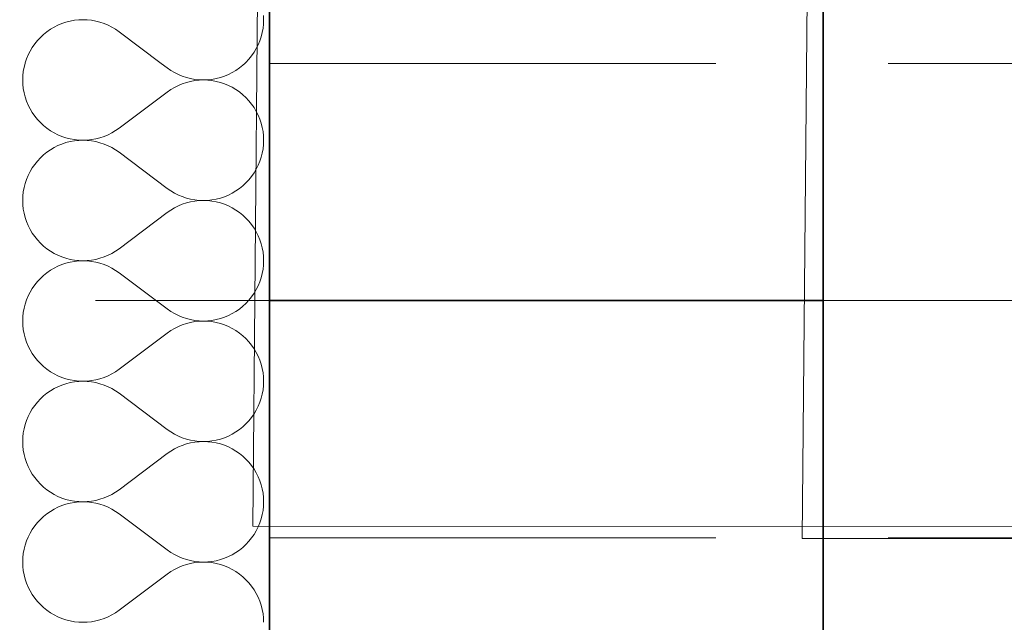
# Model space of a CAD drawing. Header units: millimetres. Extents: x -34676 to 172266, y 39940 to 476087.
# Tile 84 of 256: x 20170 to 20793, y 289569 to 289950. Entities that reach past the tile are written whole.
import ezdxf

# ---------------------------------------------------------------- set-up
doc = ezdxf.new("R2010")
doc.units = ezdxf.units.MM
doc.header["$MEASUREMENT"] = 0
doc.linetypes.add('Krawędzie ukryte', pattern=[3.912222, 2.822222, -1.09])
doc.linetypes.add('Kropki i Kreski', pattern=[6.702778, 3.527778, -1.763889, 0, -1.411111])
for name, color, linetype in [('#podkład', 252, 'Continuous'), ('- A - ocieplenie', 7, 'Continuous'), ('Konstrukcja - Belki', 7, 'Continuous'), ('Konstrukcja - Siatka mod', 7, 'Continuous'), ('Konstrukcja - Stropy', 7, 'Continuous'), ('Konstrukcja - Ściany zewnętrzne', 7, 'Continuous')]:
    doc.layers.add(name, color=color, linetype=linetype)

# ---------------------------------------------------------------- blocks, each defined once
blk = doc.blocks.new('UHYGFFFF')
at = {"layer": '- A - ocieplenie', "color": 252, "linetype": 'Continuous', "lineweight": 35, "ltscale": 100}
for p, q in [((19937.48, 396062.63), (19937.48, 397662.63)), ((19937.47, 388486.86), (19937.48, 396062.63))]:
    blk.add_line(p, q, dxfattribs=at)
at = {"layer": '- A - ocieplenie', "color": 252, "linetype": 'Continuous', "lineweight": 13, "ltscale": 100}
for p, q in [((19808.67, 396088.69), (19806.09, 396087.83)), ((19811.31, 396089.36), (19808.67, 396088.69)), ((19813.98, 396089.85), (19811.31, 396089.36)), ((19816.69, 396090.13), (19813.98, 396089.85)), ((19819.41, 396090.23), (19816.69, 396090.13)), ((19822.13, 396090.13), (19819.41, 396090.23)), ((19824.83, 396089.84), (19822.13, 396090.13)), ((19827.51, 396089.35), (19824.83, 396089.84)), ((19830.14, 396088.68), (19827.51, 396089.35)), ((19832.72, 396087.82), (19830.14, 396088.68)), ((19933.67, 396090.23), (19933.57, 396092.95)), ((19933.57, 396087.51), (19933.67, 396090.23)), ((19796.57, 396082.64), (19794.45, 396080.93)), ((19798.8, 396084.19), (19796.57, 396082.64)), ((19801.14, 396085.58), (19798.8, 396084.19)), ((19803.57, 396086.8), (19801.14, 396085.58)), ((19806.09, 396087.83), (19803.57, 396086.8)), ((19835.24, 396086.77), (19832.72, 396087.82)), ((19837.67, 396085.55), (19835.24, 396086.77)), ((19840.01, 396084.16), (19837.67, 396085.55)), ((19842.24, 396082.61), (19840.01, 396084.16)), ((19868.88, 396062.63), (19842.24, 396082.61)), ((19932.12, 396079.49), (19932.8, 396082.13)), ((19932.8, 396082.13), (19933.28, 396084.81)), ((19933.28, 396084.81), (19933.57, 396087.51)), ((19790.6, 396077.09), (19788.89, 396074.97)), ((19792.45, 396079.08), (19790.6, 396077.09)), ((19794.45, 396080.93), (19792.45, 396079.08)), ((19930.22, 396074.4), (19931.27, 396076.91)), ((19931.27, 396076.91), (19932.12, 396079.49)), ((19785.95, 396070.4), (19784.73, 396067.97)), ((19787.34, 396072.74), (19785.95, 396070.4)), ((19788.89, 396074.97), (19787.34, 396072.74)), ((19926.06, 396067.39), (19927.62, 396069.63)), ((19927.62, 396069.63), (19929.01, 396071.97)), ((19929.01, 396071.97), (19930.22, 396074.4)), ((19783.69, 396065.45), (19782.83, 396062.87)), ((19784.73, 396067.97), (19783.69, 396065.45)), ((19922.5, 396063.28), (19924.36, 396065.27)), ((19924.36, 396065.27), (19926.06, 396067.39)), ((19781.68, 396057.56), (19781.39, 396054.85)), ((19782.16, 396060.24), (19781.68, 396057.56)), ((19782.77, 396062.63), (19782.16, 396060.24)), ((19782.83, 396062.87), (19782.77, 396062.63)), ((19872.72, 396059.75), (19868.88, 396062.63)), ((19872.72, 396059.75), (19874.95, 396058.2)), ((19874.95, 396058.2), (19877.29, 396056.81)), ((19913.82, 396056.79), (19916.16, 396058.17)), ((19916.16, 396058.17), (19918.39, 396059.72)), ((19918.39, 396059.72), (19920.51, 396061.43)), ((19920.51, 396061.43), (19921.8, 396062.63)), ((19921.8, 396062.63), (19922.5, 396063.28)), ((19781.39, 396054.85), (19781.29, 396052.13)), ((19781.29, 396052.13), (19781.39, 396049.42)), ((19877.29, 396056.81), (19879.72, 396055.59)), ((19879.72, 396055.59), (19882.23, 396054.55)), ((19882.23, 396054.55), (19884.81, 396053.69)), ((19884.81, 396053.69), (19887.45, 396053.01)), ((19887.45, 396051.26), (19884.81, 396050.58)), ((19887.45, 396053.01), (19890.13, 396052.53)), ((19890.13, 396051.74), (19887.45, 396051.26)), ((19890.13, 396052.53), (19892.83, 396052.23)), ((19892.83, 396052.04), (19890.13, 396051.74)), ((19892.83, 396052.23), (19895.55, 396052.13)), ((19895.55, 396052.13), (19892.83, 396052.04)), ((19895.55, 396052.13), (19898.27, 396052.23)), ((19898.27, 396052.04), (19895.55, 396052.13)), ((19898.27, 396052.23), (19900.97, 396052.52)), ((19900.97, 396051.75), (19898.27, 396052.04)), ((19900.97, 396052.52), (19903.65, 396053)), ((19903.65, 396051.27), (19900.97, 396051.75)), ((19903.65, 396053), (19906.29, 396053.67)), ((19906.29, 396050.6), (19903.65, 396051.27)), ((19906.29, 396053.67), (19908.87, 396054.53)), ((19908.87, 396054.53), (19911.38, 396055.57)), ((19911.38, 396055.57), (19913.82, 396056.79)), ((19781.39, 396049.42), (19781.68, 396046.71)), ((19781.68, 396046.71), (19782.16, 396044.03)), ((19874.95, 396046.07), (19872.72, 396044.52)), ((19877.29, 396047.46), (19874.95, 396046.07)), ((19879.72, 396048.68), (19877.29, 396047.46)), ((19882.23, 396049.72), (19879.72, 396048.68)), ((19884.81, 396050.58), (19882.23, 396049.72)), ((19908.87, 396049.74), (19906.29, 396050.6)), ((19911.38, 396048.7), (19908.87, 396049.74)), ((19913.82, 396047.48), (19911.38, 396048.7)), ((19916.16, 396046.1), (19913.82, 396047.48)), ((19918.39, 396044.55), (19916.16, 396046.1)), ((19782.16, 396044.03), (19782.83, 396041.4)), ((19782.83, 396041.4), (19783.69, 396038.82)), ((19783.69, 396038.82), (19784.73, 396036.3)), ((19872.72, 396044.52), (19842.24, 396021.66)), ((19920.51, 396042.84), (19918.39, 396044.55)), ((19922.5, 396040.99), (19920.51, 396042.84)), ((19924.36, 396039), (19922.5, 396040.99)), ((19926.06, 396036.88), (19924.36, 396039)), ((19784.73, 396036.3), (19785.95, 396033.87)), ((19785.95, 396033.87), (19787.34, 396031.53)), ((19927.62, 396034.64), (19926.06, 396036.88)), ((19929.01, 396032.3), (19927.62, 396034.64)), ((19930.22, 396029.87), (19929.01, 396032.3)), ((19787.34, 396031.53), (19788.89, 396029.3)), ((19788.89, 396029.3), (19790.6, 396027.18)), ((19790.6, 396027.18), (19792.45, 396025.19)), ((19931.27, 396027.36), (19930.22, 396029.87)), ((19932.12, 396024.78), (19931.27, 396027.36)), ((19792.45, 396025.19), (19794.45, 396023.34)), ((19794.45, 396023.34), (19796.57, 396021.63)), ((19796.57, 396021.63), (19798.8, 396020.08)), ((19798.8, 396020.08), (19801.14, 396018.69)), ((19837.67, 396018.72), (19840.01, 396020.11)), ((19840.01, 396020.11), (19842.24, 396021.66)), ((19932.8, 396022.14), (19932.12, 396024.78)), ((19933.28, 396019.46), (19932.8, 396022.14)), ((19801.14, 396018.69), (19803.57, 396017.48)), ((19803.57, 396017.48), (19806.09, 396016.44)), ((19806.09, 396016.44), (19808.67, 396015.58)), ((19808.67, 396015.58), (19811.31, 396014.91)), ((19811.31, 396014.91), (19813.98, 396014.42)), ((19813.98, 396013.66), (19811.31, 396013.17)), ((19813.98, 396014.42), (19816.69, 396014.14)), ((19816.69, 396013.94), (19813.98, 396013.66)), ((19816.69, 396014.14), (19819.41, 396014.04)), ((19819.41, 396014.04), (19816.69, 396013.94)), ((19819.41, 396014.04), (19822.13, 396014.14)), ((19822.13, 396013.94), (19819.41, 396014.04)), ((19822.13, 396014.14), (19824.83, 396014.43)), ((19824.83, 396013.65), (19822.13, 396013.94)), ((19824.83, 396014.43), (19827.51, 396014.92)), ((19827.51, 396013.16), (19824.83, 396013.65)), ((19827.51, 396014.92), (19830.14, 396015.59)), ((19830.14, 396015.59), (19832.72, 396016.45)), ((19832.72, 396016.45), (19835.24, 396017.5)), ((19835.24, 396017.5), (19837.67, 396018.72)), ((19933.57, 396016.76), (19933.28, 396019.46)), ((19933.67, 396014.04), (19933.57, 396016.76)), ((19933.57, 396011.32), (19933.67, 396014.04)), ((19798.8, 396008), (19796.57, 396006.45)), ((19801.14, 396009.39), (19798.8, 396008)), ((19803.57, 396010.6), (19801.14, 396009.39)), ((19806.09, 396011.64), (19803.57, 396010.6)), ((19808.67, 396012.5), (19806.09, 396011.64)), ((19811.31, 396013.17), (19808.67, 396012.5)), ((19830.14, 396012.49), (19827.51, 396013.16)), ((19832.72, 396011.63), (19830.14, 396012.49)), ((19835.24, 396010.58), (19832.72, 396011.63)), ((19837.67, 396009.36), (19835.24, 396010.58)), ((19840.01, 396007.97), (19837.67, 396009.36)), ((19842.24, 396006.42), (19840.01, 396007.97)), ((19932.8, 396005.94), (19933.28, 396008.62)), ((19933.28, 396008.62), (19933.57, 396011.32)), ((19792.45, 396002.89), (19790.6, 396000.9)), ((19794.45, 396004.74), (19792.45, 396002.89)), ((19796.57, 396006.45), (19794.45, 396004.74)), ((19872.72, 395983.56), (19842.24, 396006.42)), ((19931.27, 396000.72), (19932.12, 396003.3)), ((19932.12, 396003.3), (19932.8, 396005.94)), ((19787.34, 395996.55), (19785.95, 395994.21)), ((19788.89, 395998.78), (19787.34, 395996.55)), ((19790.6, 396000.9), (19788.89, 395998.78)), ((19927.62, 395993.44), (19929.01, 395995.78)), ((19929.01, 395995.78), (19930.22, 395998.21)), ((19930.22, 395998.21), (19931.27, 396000.72)), ((19783.69, 395989.26), (19782.83, 395986.68)), ((19784.73, 395991.78), (19783.69, 395989.26)), ((19785.95, 395994.21), (19784.73, 395991.78)), ((19922.5, 395987.09), (19924.36, 395989.08)), ((19924.36, 395989.08), (19926.06, 395991.2)), ((19926.06, 395991.2), (19927.62, 395993.44)), ((19782.16, 395984.05), (19781.68, 395981.37)), ((19782.83, 395986.68), (19782.16, 395984.05)), ((19872.72, 395983.56), (19874.95, 395982.01)), ((19916.16, 395981.98), (19918.39, 395983.53)), ((19918.39, 395983.53), (19920.51, 395985.24)), ((19920.51, 395985.24), (19922.5, 395987.09)), ((19781.39, 395978.66), (19781.29, 395975.94)), ((19781.68, 395981.37), (19781.39, 395978.66)), ((19874.95, 395982.01), (19877.29, 395980.62)), ((19877.29, 395980.62), (19879.72, 395979.4)), ((19879.72, 395979.4), (19882.23, 395978.36)), ((19882.23, 395978.36), (19884.81, 395977.5)), ((19884.81, 395977.5), (19887.45, 395976.82)), ((19887.45, 395976.82), (19890.13, 395976.34)), ((19890.13, 395976.34), (19892.83, 395976.04)), ((19898.27, 395976.04), (19900.97, 395976.33)), ((19900.97, 395976.33), (19903.65, 395976.81)), ((19903.65, 395976.81), (19906.29, 395977.48)), ((19906.29, 395977.48), (19908.87, 395978.34)), ((19908.87, 395978.34), (19911.38, 395979.38)), ((19911.38, 395979.38), (19913.82, 395980.6)), ((19913.82, 395980.6), (19916.16, 395981.98)), ((19781.29, 395975.94), (19781.39, 395973.23)), ((19781.39, 395973.23), (19781.68, 395970.52)), ((19781.68, 395970.52), (19782.16, 395967.84)), ((19877.29, 395971.27), (19874.95, 395969.88)), ((19879.72, 395972.49), (19877.29, 395971.27)), ((19882.23, 395973.53), (19879.72, 395972.49)), ((19884.81, 395974.39), (19882.23, 395973.53)), ((19887.45, 395975.07), (19884.81, 395974.39)), ((19890.13, 395975.55), (19887.45, 395975.07)), ((19892.83, 395975.85), (19890.13, 395975.55)), ((19892.83, 395976.04), (19895.55, 395975.94)), ((19895.55, 395975.94), (19892.83, 395975.85)), ((19895.55, 395975.94), (19898.27, 395976.04)), ((19898.27, 395975.85), (19895.55, 395975.94)), ((19900.97, 395975.56), (19898.27, 395975.85)), ((19903.65, 395975.08), (19900.97, 395975.56)), ((19906.29, 395974.41), (19903.65, 395975.08)), ((19908.87, 395973.55), (19906.29, 395974.41)), ((19911.38, 395972.51), (19908.87, 395973.55)), ((19913.82, 395971.29), (19911.38, 395972.51)), ((19916.16, 395969.91), (19913.82, 395971.29)), ((19918.39, 395968.35), (19916.16, 395969.91)), ((19782.16, 395967.84), (19782.83, 395965.21)), ((19782.83, 395965.21), (19783.69, 395962.63)), ((19872.72, 395968.33), (19842.24, 395945.47)), ((19874.95, 395969.88), (19872.72, 395968.33)), ((19920.51, 395966.65), (19918.39, 395968.35)), ((19922.5, 395964.8), (19920.51, 395966.65)), ((19924.36, 395962.8), (19922.5, 395964.8)), ((19783.69, 395962.63), (19784.73, 395960.11)), ((19784.73, 395960.11), (19785.95, 395957.68)), ((19785.95, 395957.68), (19787.34, 395955.34)), ((19926.06, 395960.69), (19924.36, 395962.8)), ((19927.62, 395958.45), (19926.06, 395960.69)), ((19929.01, 395956.11), (19927.62, 395958.45)), ((19787.34, 395955.34), (19788.89, 395953.11)), ((19788.89, 395953.11), (19790.6, 395950.99)), ((19930.22, 395953.68), (19929.01, 395956.11)), ((19931.27, 395951.17), (19930.22, 395953.68)), ((19790.6, 395950.99), (19792.45, 395949)), ((19792.45, 395949), (19794.45, 395947.15)), ((19794.45, 395947.15), (19796.57, 395945.44)), ((19796.57, 395945.44), (19798.8, 395943.89)), ((19840.01, 395943.91), (19842.24, 395945.47)), ((19932.12, 395948.59), (19931.27, 395951.17)), ((19932.8, 395945.95), (19932.12, 395948.59)), ((19933.28, 395943.27), (19932.8, 395945.95)), ((19798.8, 395943.89), (19801.14, 395942.5)), ((19801.14, 395942.5), (19803.57, 395941.28)), ((19803.57, 395941.28), (19806.09, 395940.24)), ((19806.09, 395940.24), (19808.67, 395939.39)), ((19808.67, 395939.39), (19811.31, 395938.72)), ((19827.51, 395938.73), (19830.14, 395939.4)), ((19830.14, 395939.4), (19832.72, 395940.26)), ((19832.72, 395940.26), (19835.24, 395941.3)), ((19835.24, 395941.3), (19837.67, 395942.52)), ((19837.67, 395942.52), (19840.01, 395943.91)), ((19933.57, 395940.57), (19933.28, 395943.27)), ((19933.67, 395937.85), (19933.57, 395940.57)), ((19801.14, 395933.2), (19798.8, 395931.81)), ((19803.57, 395934.41), (19801.14, 395933.2)), ((19806.09, 395935.45), (19803.57, 395934.41)), ((19808.67, 395936.31), (19806.09, 395935.45)), ((19811.31, 395936.98), (19808.67, 395936.31)), ((19811.31, 395938.72), (19813.98, 395938.23)), ((19813.98, 395937.46), (19811.31, 395936.98)), ((19813.98, 395938.23), (19816.69, 395937.94)), ((19816.69, 395937.75), (19813.98, 395937.46)), ((19816.69, 395937.94), (19819.41, 395937.85)), ((19819.41, 395937.85), (19816.69, 395937.75)), ((19819.41, 395937.85), (19822.13, 395937.95)), ((19822.13, 395937.75), (19819.41, 395937.85)), ((19822.13, 395937.95), (19824.83, 395938.24)), ((19824.83, 395937.46), (19822.13, 395937.75)), ((19824.83, 395938.24), (19827.51, 395938.73)), ((19827.51, 395936.97), (19824.83, 395937.46)), ((19830.14, 395936.3), (19827.51, 395936.97)), ((19832.72, 395935.44), (19830.14, 395936.3)), ((19835.24, 395934.39), (19832.72, 395935.44)), ((19837.67, 395933.17), (19835.24, 395934.39)), ((19840.01, 395931.78), (19837.67, 395933.17)), ((19933.28, 395932.43), (19933.57, 395935.13)), ((19933.57, 395935.13), (19933.67, 395937.85)), ((19792.45, 395926.7), (19790.6, 395924.71)), ((19794.45, 395928.55), (19792.45, 395926.7)), ((19796.57, 395930.26), (19794.45, 395928.55)), ((19798.8, 395931.81), (19796.57, 395930.26)), ((19842.24, 395930.23), (19840.01, 395931.78)), ((19872.72, 395907.37), (19842.24, 395930.23)), ((19931.27, 395924.53), (19932.12, 395927.11)), ((19932.12, 395927.11), (19932.8, 395929.75)), ((19932.8, 395929.75), (19933.28, 395932.43)), ((19787.34, 395920.36), (19785.95, 395918.02)), ((19788.89, 395922.59), (19787.34, 395920.36)), ((19790.6, 395924.71), (19788.89, 395922.59)), ((19929.01, 395919.59), (19930.22, 395922.02)), ((19930.22, 395922.02), (19931.27, 395924.53)), ((19784.73, 395915.59), (19783.69, 395913.07)), ((19785.95, 395918.02), (19784.73, 395915.59)), ((19924.36, 395912.89), (19926.06, 395915.01)), ((19926.06, 395915.01), (19927.62, 395917.25)), ((19927.62, 395917.25), (19929.01, 395919.59)), ((19782.16, 395907.86), (19781.68, 395905.18)), ((19782.83, 395910.49), (19782.16, 395907.86)), ((19783.69, 395913.07), (19782.83, 395910.49)), ((19918.39, 395907.34), (19920.51, 395909.05)), ((19920.51, 395909.05), (19922.5, 395910.9)), ((19922.5, 395910.9), (19924.36, 395912.89)), ((19781.39, 395902.47), (19781.29, 395899.75)), ((19781.68, 395905.18), (19781.39, 395902.47)), ((19872.72, 395907.37), (19874.95, 395905.82)), ((19874.95, 395905.82), (19877.29, 395904.43)), ((19877.29, 395904.43), (19879.72, 395903.21)), ((19879.72, 395903.21), (19882.23, 395902.17)), ((19882.23, 395902.17), (19884.81, 395901.31)), ((19906.29, 395901.29), (19908.87, 395902.15)), ((19908.87, 395902.15), (19911.38, 395903.19)), ((19911.38, 395903.19), (19913.82, 395904.41)), ((19913.82, 395904.41), (19916.16, 395905.79)), ((19916.16, 395905.79), (19918.39, 395907.34)), ((19781.29, 395899.75), (19781.39, 395897.04)), ((19781.39, 395897.04), (19781.68, 395894.33)), ((19879.72, 395896.3), (19877.29, 395895.08)), ((19882.23, 395897.34), (19879.72, 395896.3)), ((19884.81, 395898.2), (19882.23, 395897.34)), ((19884.81, 395901.31), (19887.45, 395900.63)), ((19887.45, 395898.88), (19884.81, 395898.2)), ((19887.45, 395900.63), (19890.13, 395900.15)), ((19890.13, 395899.36), (19887.45, 395898.88)), ((19890.13, 395900.15), (19892.83, 395899.85)), ((19892.83, 395899.66), (19890.13, 395899.36)), ((19892.83, 395899.85), (19895.55, 395899.75)), ((19895.55, 395899.75), (19892.83, 395899.66)), ((19895.55, 395899.75), (19898.27, 395899.85)), ((19898.27, 395899.66), (19895.55, 395899.75)), ((19898.27, 395899.85), (19900.97, 395900.14)), ((19900.97, 395899.37), (19898.27, 395899.66)), ((19900.97, 395900.14), (19903.65, 395900.62)), ((19903.65, 395898.89), (19900.97, 395899.37)), ((19903.65, 395900.62), (19906.29, 395901.29)), ((19906.29, 395898.22), (19903.65, 395898.89)), ((19908.87, 395897.36), (19906.29, 395898.22)), ((19911.38, 395896.32), (19908.87, 395897.36)), ((19913.82, 395895.1), (19911.38, 395896.32)), ((19781.68, 395894.33), (19782.16, 395891.65)), ((19782.16, 395891.65), (19782.83, 395889.02)), ((19782.83, 395889.02), (19783.69, 395886.44)), ((19872.72, 395892.14), (19842.24, 395869.28)), ((19874.95, 395893.69), (19872.72, 395892.14)), ((19877.29, 395895.08), (19874.95, 395893.69)), ((19916.16, 395893.71), (19913.82, 395895.1)), ((19918.39, 395892.16), (19916.16, 395893.71)), ((19920.51, 395890.46), (19918.39, 395892.16)), ((19922.5, 395888.6), (19920.51, 395890.46)), ((19783.69, 395886.44), (19784.73, 395883.92)), ((19784.73, 395883.92), (19785.95, 395881.49)), ((19924.36, 395886.61), (19922.5, 395888.6)), ((19926.06, 395884.5), (19924.36, 395886.61)), ((19927.62, 395882.26), (19926.06, 395884.5)), ((19785.95, 395881.49), (19787.34, 395879.15)), ((19787.34, 395879.15), (19788.89, 395876.92)), ((19788.89, 395876.92), (19790.6, 395874.8)), ((19929.01, 395879.92), (19927.62, 395882.26)), ((19930.22, 395877.49), (19929.01, 395879.92)), ((19931.27, 395874.98), (19930.22, 395877.49)), ((19790.6, 395874.8), (19792.45, 395872.81)), ((19792.45, 395872.81), (19794.45, 395870.95)), ((19794.45, 395870.95), (19796.57, 395869.25)), ((19932.12, 395872.4), (19931.27, 395874.98)), ((19932.8, 395869.76), (19932.12, 395872.4)), ((19796.57, 395869.25), (19798.8, 395867.7)), ((19798.8, 395867.7), (19801.14, 395866.31)), ((19801.14, 395866.31), (19803.57, 395865.09)), ((19803.57, 395865.09), (19806.09, 395864.05)), ((19806.09, 395864.05), (19808.67, 395863.2)), ((19830.14, 395863.21), (19832.72, 395864.07)), ((19832.72, 395864.07), (19835.24, 395865.11)), ((19835.24, 395865.11), (19837.67, 395866.33)), ((19837.67, 395866.33), (19840.01, 395867.72)), ((19840.01, 395867.72), (19842.24, 395869.28)), ((19933.28, 395867.08), (19932.8, 395869.76)), ((19933.57, 395864.38), (19933.28, 395867.08)), ((19933.67, 395861.66), (19933.57, 395864.38)), ((19803.57, 395858.22), (19801.14, 395857.01)), ((19806.09, 395859.26), (19803.57, 395858.22)), ((19808.67, 395860.12), (19806.09, 395859.26)), ((19808.67, 395863.2), (19811.31, 395862.52)), ((19811.31, 395860.79), (19808.67, 395860.12)), ((19811.31, 395862.52), (19813.98, 395862.04)), ((19813.98, 395861.27), (19811.31, 395860.79)), ((19813.98, 395862.04), (19816.69, 395861.75)), ((19816.69, 395861.56), (19813.98, 395861.27)), ((19816.69, 395861.75), (19819.41, 395861.66)), ((19819.41, 395861.66), (19816.69, 395861.56)), ((19819.41, 395861.66), (19822.13, 395861.76)), ((19822.13, 395861.56), (19819.41, 395861.66)), ((19822.13, 395861.76), (19824.83, 395862.05)), ((19824.83, 395861.27), (19822.13, 395861.56)), ((19824.83, 395862.05), (19827.51, 395862.54)), ((19827.51, 395860.78), (19824.83, 395861.27)), ((19827.51, 395862.54), (19830.14, 395863.21)), ((19830.14, 395860.11), (19827.51, 395860.78)), ((19832.72, 395859.25), (19830.14, 395860.11)), ((19835.24, 395858.2), (19832.72, 395859.25)), ((19837.67, 395856.98), (19835.24, 395858.2)), ((19933.28, 395856.24), (19933.57, 395858.94)), ((19933.57, 395858.94), (19933.67, 395861.66)), ((19794.45, 395852.36), (19792.45, 395850.51)), ((19796.57, 395854.07), (19794.45, 395852.36)), ((19798.8, 395855.62), (19796.57, 395854.07)), ((19801.14, 395857.01), (19798.8, 395855.62)), ((19840.01, 395855.59), (19837.67, 395856.98)), ((19842.24, 395854.04), (19840.01, 395855.59)), ((19872.72, 395831.18), (19842.24, 395854.04)), ((19932.12, 395850.92), (19932.8, 395853.56)), ((19932.8, 395853.56), (19933.28, 395856.24)), ((19788.89, 395846.4), (19787.34, 395844.17)), ((19790.6, 395848.52), (19788.89, 395846.4)), ((19792.45, 395850.51), (19790.6, 395848.52)), ((19929.01, 395843.39), (19930.22, 395845.83)), ((19930.22, 395845.83), (19931.27, 395848.34)), ((19931.27, 395848.34), (19932.12, 395850.92)), ((19784.73, 395839.4), (19783.69, 395836.88)), ((19785.95, 395841.83), (19784.73, 395839.4)), ((19787.34, 395844.17), (19785.95, 395841.83)), ((19926.06, 395838.82), (19927.62, 395841.06)), ((19927.62, 395841.06), (19929.01, 395843.39)), ((19782.83, 395834.3), (19782.16, 395831.66)), ((19783.69, 395836.88), (19782.83, 395834.3)), ((19920.51, 395832.86), (19922.5, 395834.71)), ((19922.5, 395834.71), (19924.36, 395836.7)), ((19924.36, 395836.7), (19926.06, 395838.82)), ((19781.68, 395828.99), (19781.39, 395826.28)), ((19782.16, 395831.66), (19781.68, 395828.99)), ((19872.72, 395831.18), (19874.95, 395829.63)), ((19874.95, 395829.63), (19877.29, 395828.24)), ((19877.29, 395828.24), (19879.72, 395827.02)), ((19879.72, 395827.02), (19882.23, 395825.98)), ((19908.87, 395825.96), (19911.38, 395827)), ((19911.38, 395827), (19913.82, 395828.22)), ((19913.82, 395828.22), (19916.16, 395829.6)), ((19916.16, 395829.6), (19918.39, 395831.15)), ((19918.39, 395831.15), (19920.51, 395832.86)), ((19781.39, 395826.28), (19781.29, 395823.56)), ((19781.29, 395823.56), (19781.39, 395820.84)), ((19781.39, 395820.84), (19781.68, 395818.14)), ((19882.23, 395821.15), (19879.72, 395820.11)), ((19882.23, 395825.98), (19884.81, 395825.11)), ((19884.81, 395822.01), (19882.23, 395821.15)), ((19884.81, 395825.11), (19887.45, 395824.44)), ((19887.45, 395822.69), (19884.81, 395822.01)), ((19887.45, 395824.44), (19890.13, 395823.96)), ((19890.13, 395823.17), (19887.45, 395822.69)), ((19890.13, 395823.96), (19892.83, 395823.66)), ((19892.83, 395823.46), (19890.13, 395823.17)), ((19892.83, 395823.66), (19895.55, 395823.56)), ((19895.55, 395823.56), (19892.83, 395823.46)), ((19895.55, 395823.56), (19898.27, 395823.66)), ((19898.27, 395823.47), (19895.55, 395823.56)), ((19898.27, 395823.66), (19900.97, 395823.95)), ((19900.97, 395823.18), (19898.27, 395823.47)), ((19900.97, 395823.95), (19903.65, 395824.43)), ((19903.65, 395822.7), (19900.97, 395823.18)), ((19903.65, 395824.43), (19906.29, 395825.1)), ((19906.29, 395822.03), (19903.65, 395822.7)), ((19906.29, 395825.1), (19908.87, 395825.96)), ((19908.87, 395821.17), (19906.29, 395822.03)), ((19911.38, 395820.13), (19908.87, 395821.17)), ((19781.68, 395818.14), (19782.16, 395815.46)), ((19782.16, 395815.46), (19782.83, 395812.83)), ((19872.72, 395815.94), (19842.24, 395793.09)), ((19874.95, 395817.5), (19872.72, 395815.94)), ((19877.29, 395818.89), (19874.95, 395817.5)), ((19879.72, 395820.11), (19877.29, 395818.89)), ((19913.82, 395818.91), (19911.38, 395820.13)), ((19916.16, 395817.52), (19913.82, 395818.91)), ((19918.39, 395815.97), (19916.16, 395817.52)), ((19920.51, 395814.27), (19918.39, 395815.97)), ((19922.5, 395812.41), (19920.51, 395814.27)), ((19782.83, 395812.83), (19783.69, 395810.25)), ((19783.69, 395810.25), (19784.73, 395807.73)), ((19924.36, 395810.42), (19922.5, 395812.41)), ((19926.06, 395808.31), (19924.36, 395810.42)), ((19927.62, 395806.07), (19926.06, 395808.31)), ((19784.73, 395807.73), (19785.95, 395805.3)), ((19785.95, 395805.3), (19787.34, 395802.96)), ((19787.34, 395802.96), (19788.89, 395800.73)), ((19929.01, 395803.73), (19927.62, 395806.07)), ((19930.22, 395801.3), (19929.01, 395803.73)), ((19788.89, 395800.73), (19790.6, 395798.61)), ((19790.6, 395798.61), (19792.45, 395796.62)), ((19792.45, 395796.62), (19794.45, 395794.76)), ((19931.27, 395798.79), (19930.22, 395801.3)), ((19932.12, 395796.21), (19931.27, 395798.79)), ((19932.8, 395793.57), (19932.12, 395796.21)), ((19794.45, 395794.76), (19796.57, 395793.06)), ((19796.57, 395793.06), (19798.8, 395791.51)), ((19798.8, 395791.51), (19801.14, 395790.12)), ((19801.14, 395790.12), (19803.57, 395788.9)), ((19835.24, 395788.92), (19837.67, 395790.14)), ((19837.67, 395790.14), (19840.01, 395791.53)), ((19840.01, 395791.53), (19842.24, 395793.09)), ((19933.28, 395790.89), (19932.8, 395793.57)), ((19933.57, 395788.19), (19933.28, 395790.89)), ((19803.57, 395788.9), (19806.09, 395787.86)), ((19806.09, 395783.07), (19803.57, 395782.03)), ((19806.09, 395787.86), (19808.67, 395787.01)), ((19808.67, 395783.93), (19806.09, 395783.07)), ((19808.67, 395787.01), (19811.31, 395786.33)), ((19811.31, 395784.6), (19808.67, 395783.93)), ((19811.31, 395786.33), (19813.98, 395785.85)), ((19813.98, 395785.08), (19811.31, 395784.6)), ((19813.98, 395785.85), (19816.69, 395785.56)), ((19816.69, 395785.37), (19813.98, 395785.08)), ((19816.69, 395785.56), (19819.41, 395785.47)), ((19819.41, 395785.47), (19816.69, 395785.37)), ((19819.41, 395785.47), (19822.13, 395785.57)), ((19822.13, 395785.37), (19819.41, 395785.47)), ((19822.13, 395785.57), (19824.83, 395785.86)), ((19824.83, 395785.08), (19822.13, 395785.37)), ((19824.83, 395785.86), (19827.51, 395786.34)), ((19827.51, 395784.59), (19824.83, 395785.08)), ((19827.51, 395786.34), (19830.14, 395787.02)), ((19830.14, 395783.92), (19827.51, 395784.59)), ((19830.14, 395787.02), (19832.72, 395787.88)), ((19832.72, 395783.06), (19830.14, 395783.92)), ((19832.72, 395787.88), (19835.24, 395788.92)), ((19933.67, 395785.47), (19933.57, 395788.19)), ((19933.57, 395782.75), (19933.67, 395785.47)), ((19796.57, 395777.88), (19794.45, 395776.17)), ((19798.8, 395779.43), (19796.57, 395777.88)), ((19801.14, 395780.82), (19798.8, 395779.43)), ((19803.57, 395782.03), (19801.14, 395780.82)), ((19835.24, 395782.01), (19832.72, 395783.06)), ((19837.67, 395780.79), (19835.24, 395782.01)), ((19840.01, 395779.4), (19837.67, 395780.79)), ((19842.24, 395777.85), (19840.01, 395779.4)), ((19872.72, 395754.99), (19842.24, 395777.85)), ((19932.12, 395774.73), (19932.8, 395777.37)), ((19932.8, 395777.37), (19933.28, 395780.04)), ((19933.28, 395780.04), (19933.57, 395782.75)), ((19790.6, 395772.33), (19788.89, 395770.21)), ((19792.45, 395774.32), (19790.6, 395772.33)), ((19794.45, 395776.17), (19792.45, 395774.32)), ((19930.22, 395769.64), (19931.27, 395772.15)), ((19931.27, 395772.15), (19932.12, 395774.73)), ((19785.95, 395765.64), (19784.73, 395763.2)), ((19787.34, 395767.98), (19785.95, 395765.64)), ((19788.89, 395770.21), (19787.34, 395767.98)), ((19926.06, 395762.63), (19927.62, 395764.87)), ((19927.62, 395764.87), (19929.01, 395767.2)), ((19929.01, 395767.2), (19930.22, 395769.64)), ((19783.69, 395760.69), (19782.83, 395758.11)), ((19784.73, 395763.2), (19783.69, 395760.69)), ((19920.51, 395756.67), (19922.5, 395758.52)), ((19922.5, 395758.52), (19924.36, 395760.51)), ((19924.36, 395760.51), (19926.06, 395762.63)), ((19781.68, 395752.8), (19781.39, 395750.09)), ((19782.16, 395755.47), (19781.68, 395752.8)), ((19782.83, 395758.11), (19782.16, 395755.47)), ((19872.72, 395754.99), (19874.95, 395753.44)), ((19874.95, 395753.44), (19877.29, 395752.05)), ((19877.29, 395752.05), (19879.72, 395750.83)), ((19911.38, 395750.81), (19913.82, 395752.02)), ((19913.82, 395752.02), (19916.16, 395753.41)), ((19916.16, 395753.41), (19918.39, 395754.96)), ((19918.39, 395754.96), (19920.51, 395756.67)), ((19781.39, 395750.09), (19781.29, 395747.37)), ((19781.29, 395747.37), (19781.39, 395744.65)), ((19879.72, 395750.83), (19882.23, 395749.79)), ((19882.23, 395749.79), (19884.81, 395748.92)), ((19884.81, 395745.82), (19882.23, 395744.96)), ((19884.81, 395748.92), (19887.45, 395748.25)), ((19887.45, 395746.5), (19884.81, 395745.82)), ((19887.45, 395748.25), (19890.13, 395747.76)), ((19890.13, 395746.98), (19887.45, 395746.5)), ((19890.13, 395747.76), (19892.83, 395747.47)), ((19892.83, 395747.27), (19890.13, 395746.98)), ((19892.83, 395747.47), (19895.55, 395747.37)), ((19895.55, 395747.37), (19892.83, 395747.27)), ((19895.55, 395747.37), (19898.27, 395747.47)), ((19898.27, 395747.28), (19895.55, 395747.37)), ((19898.27, 395747.47), (19900.97, 395747.76)), ((19900.97, 395746.99), (19898.27, 395747.28)), ((19900.97, 395747.76), (19903.65, 395748.24)), ((19903.65, 395746.51), (19900.97, 395746.99)), ((19903.65, 395748.24), (19906.29, 395748.91)), ((19906.29, 395745.84), (19903.65, 395746.51)), ((19906.29, 395748.91), (19908.87, 395749.77)), ((19908.87, 395744.98), (19906.29, 395745.84)), ((19908.87, 395749.77), (19911.38, 395750.81)), ((19781.39, 395744.65), (19781.68, 395741.95)), ((19781.68, 395741.95), (19782.16, 395739.27)), ((19872.72, 395739.75), (19842.24, 395716.9)), ((19874.95, 395741.31), (19872.72, 395739.75)), ((19877.29, 395742.7), (19874.95, 395741.31)), ((19879.72, 395743.92), (19877.29, 395742.7)), ((19882.23, 395744.96), (19879.72, 395743.92)), ((19911.38, 395743.94), (19908.87, 395744.98)), ((19913.82, 395742.72), (19911.38, 395743.94)), ((19916.16, 395741.33), (19913.82, 395742.72)), ((19918.39, 395739.78), (19916.16, 395741.33)), ((19920.51, 395738.08), (19918.39, 395739.78)), ((19782.16, 395739.27), (19782.83, 395736.64)), ((19782.83, 395736.64), (19783.69, 395734.06)), ((19783.69, 395734.06), (19784.73, 395731.54)), ((19922.5, 395736.22), (19920.51, 395738.08)), ((19924.36, 395734.23), (19922.5, 395736.22)), ((19926.06, 395732.12), (19924.36, 395734.23)), ((19784.73, 395731.54), (19785.95, 395729.11)), ((19785.95, 395729.11), (19787.34, 395726.77)), ((19927.62, 395729.88), (19926.06, 395732.12)), ((19929.01, 395727.54), (19927.62, 395729.88)), ((19930.22, 395725.11), (19929.01, 395727.54)), ((19787.34, 395726.77), (19788.89, 395724.54)), ((19788.89, 395724.54), (19790.6, 395722.42)), ((19790.6, 395722.42), (19792.45, 395720.43)), ((19931.27, 395722.6), (19930.22, 395725.11)), ((19932.12, 395720.01), (19931.27, 395722.6)), ((19792.45, 395720.43), (19794.45, 395718.57)), ((19794.45, 395718.57), (19796.57, 395716.87)), ((19796.57, 395716.87), (19798.8, 395715.32)), ((19798.8, 395715.32), (19801.14, 395713.93)), ((19837.67, 395713.95), (19840.01, 395715.34)), ((19840.01, 395715.34), (19842.24, 395716.9)), ((19932.8, 395717.38), (19932.12, 395720.01)), ((19933.28, 395714.7), (19932.8, 395717.38)), ((19933.57, 395712), (19933.28, 395714.7)), ((19801.14, 395713.93), (19803.57, 395712.71)), ((19803.57, 395712.71), (19806.09, 395711.67)), ((19806.09, 395711.67), (19808.67, 395710.82)), ((19808.67, 395710.82), (19811.31, 395710.14)), ((19811.31, 395710.14), (19813.98, 395709.66)), ((19813.98, 395709.66), (19816.69, 395709.37)), ((19816.69, 395709.37), (19819.41, 395709.28)), ((19819.41, 395709.28), (19822.13, 395709.38)), ((19822.13, 395709.38), (19824.83, 395709.67)), ((19824.83, 395709.67), (19827.51, 395710.15)), ((19827.51, 395710.15), (19830.14, 395710.83)), ((19830.14, 395710.83), (19832.72, 395711.69)), ((19832.72, 395711.69), (19835.24, 395712.73)), ((19835.24, 395712.73), (19837.67, 395713.95)), ((19933.67, 395709.28), (19933.57, 395712))]:
    blk.add_line(p, q, dxfattribs=at)
at = {"layer": 'Konstrukcja - Belki', "color": 252, "linetype": 'Krawędzie ukryte', "lineweight": 13, "ltscale": 100}
for p, q in [((19937.48, 396062.63), (22737.48, 396062.63)), ((19937.48, 395762.63), (19937.48, 396062.63)), ((19937.48, 395762.63), (22737.48, 395762.63))]:
    blk.add_line(p, q, dxfattribs=at)
at = {"layer": 'Konstrukcja - Belki', "color": 252, "linetype": 'Kropki i Kreski', "lineweight": 13, "ltscale": 100}
blk.add_line((19937.48, 395912.63), (22737.48, 395912.63), dxfattribs=at)
at = {"layer": 'Konstrukcja - Siatka mod', "color": 252, "linetype": 'Kropki i Kreski', "lineweight": 13, "ltscale": 100}
for q in [(19180.02, 395912.63), (49624.58, 395912.63)]:
    blk.add_line((20180.02, 395912.63), q, dxfattribs=at)
blk.add_point((20180.02, 395912.63), dxfattribs=at)
blk.add_point((20180.02, 395912.63), dxfattribs=at)
at = {"layer": 'Konstrukcja - Stropy', "color": 252, "linetype": 'Continuous', "lineweight": 13, "ltscale": 100}
for p, q in [((19943.64, 397662.63), (19926.75, 395770.14)), ((20287.48, 397232.63), (20274.36, 395762.33)), ((19926.75, 395770.14), (22773.32, 395768.78)), ((20274.36, 395762.33), (22277.56, 395761.37))]:
    blk.add_line(p, q, dxfattribs=at)
at = {"layer": 'Konstrukcja - Ściany zewnętrzne', "color": 252, "linetype": 'Continuous', "lineweight": 35, "ltscale": 100}
for p, q in [((19937.48, 397232.63), (19937.47, 395912.63)), ((20287.47, 395912.63), (20287.48, 397232.63)), ((19937.47, 395912.63), (20287.47, 395912.63)), ((19937.47, 395912.63), (19937.47, 392989.67)), ((19937.47, 395912.63), (20287.47, 395912.63)), ((20287.47, 392989.67), (20287.47, 395912.63))]:
    blk.add_line(p, q, dxfattribs=at)

msp = doc.modelspace()

# ---------------------------------------------------------------- block references
at = {"layer": '#podkład'}
msp.add_blockref('UHYGFFFF', (390.91, -106139.89), dxfattribs=at)

doc.saveas('drawing.dxf')
